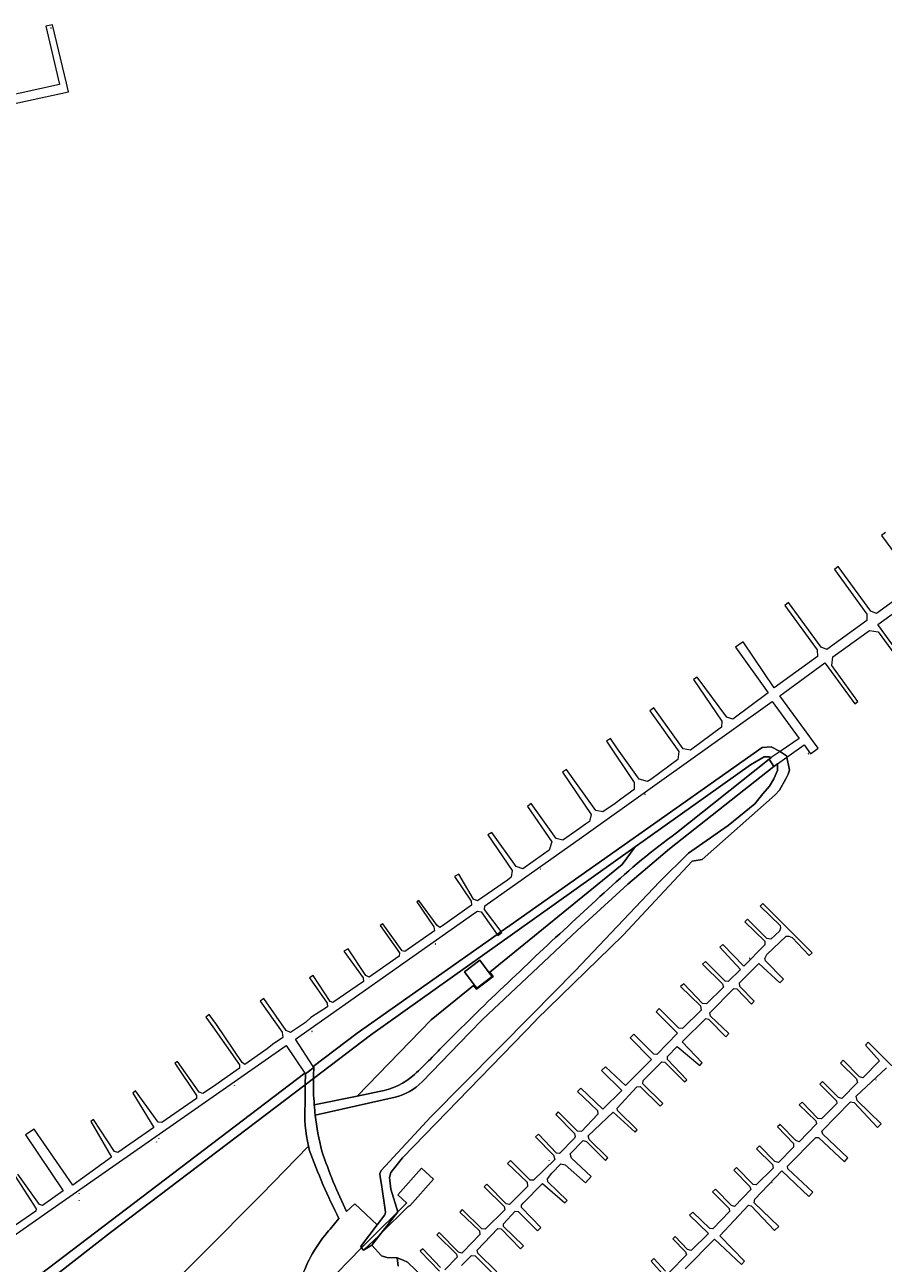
# Model space of a CAD drawing. Header units: metres. Extents: x 200176 to 205485, y 394066 to 399855.
# Tile 205 of 230: x 201885 to 202053, y 397611 to 397854. Entities that reach past the tile are written whole.
import ezdxf
from ezdxf.enums import TextEntityAlignment as Align

# ---------------------------------------------------------------- set-up
doc = ezdxf.new("R2010")
doc.units = ezdxf.units.M
doc.layers.get('0').update_dxf_attribs({"lineweight": 25})
for name, color, linetype, lineweight in [('B-WE-GR-BOS_LOOF-GV', 40, 'Continuous', 13), ('B-WE-GW-TALUD_KRUIN-G', 90, 'Continuous', 18), ('B-WE-IE-MEUBILAIR_WATERWEGMEUBILAIR-S', 150, 'Continuous', 25), ('B-WE-KW-KUNSTWERK_STEIGER-GV', 170, 'Continuous', 18), ('B-WE-OG-TERREIN_CULTUURSCHEIDING-GV', 7, 'Continuous', 18), ('B-WE-OG-TERREIN_ERF-GV', 7, 'Continuous', 18), ('B-WE-OG-WATER-GV', 130, 'Continuous', 18), ('B-WE-OG-WATER_SLOOT-GV', 120, 'Continuous', 18), ('B-WE-VH-VERHARDING_FUNDERING_ZAND-GV', 7, 'Continuous', 18), ('B-WE-VH-VERHARDING_OPEN-GV', 252, 'Continuous', 18)]:
    doc.layers.add(name, color=color, linetype=linetype, lineweight=lineweight)
doc.styles.add('NLCS-ISO', font='NLCS-ISO.ttf')

# ---------------------------------------------------------------- blocks, each defined once
blk = doc.blocks.new('SIE-WATER_MEERPAAL-SO')
at = {"color": 0, "linetype": 'ByBlock', "lineweight": 18}
blk.add_lwpolyline([(-1, -1), (1, -1), (1, 1), (-1, 1)], close=True, dxfattribs=at)
at = {"color": 0, "linetype": 'ByBlock', "lineweight": 18, "style": 'NLCS-ISO'}
blk.add_text('m', height=1.5, dxfattribs=at).set_placement((0, 0), align=Align.MIDDLE_CENTER)

msp = doc.modelspace()

# ---------------------------------------------------------------- linework, layer by layer
at = {"layer": 'B-WE-GR-BOS_LOOF-GV', "flags": 128}
for points in [[(201941.566, 397642.375), (201949.993, 397644.122), (201964.467, 397659.03), (201972.763, 397665.775), (201973.352, 397665.078), (201976.638, 397667.541), (201975.987, 397668.396), (202001.91, 397689.472), (202004.489, 397692.989), (201980.875, 397676.177)], [(201980.875, 397676.177), (201952.569, 397656.026), (201941.412, 397647.565)], [(201939.756, 397642.443), (201939.799, 397646.342), (201901.602, 397617.373), (201873.066, 397595.191)], [(201885.079, 397453.853), (201886.694, 397457.196), (201886.327, 397457.397), (201879.512, 397467.349), (201835.736, 397526.309), (201832.205, 397544.128), (201836.974, 397551.169), (201867.873, 397573.426), (201906.238, 397603.549), (201908.043, 397601.471), (201931.237, 397624.803), (201940.435, 397634.277)]]:
    msp.add_lwpolyline(points, dxfattribs=at)
msp.add_lwpolyline([(201974.038, 397670.727), (201975.861, 397668.293), (201976.437, 397667.524), (201973.41, 397665.258), (201972.925, 397665.906), (201971.012, 397668.461)], close=True, dxfattribs=at)
at = {"layer": 'B-WE-GR-BOS_LOOF-GV'}
for points in [[(201941.412, 397647.565, 0.0242675), (201941.566, 397642.375)], [(201940.435, 397634.277, -0.0741453), (201939.756, 397642.443)]]:
    msp.add_lwpolyline(points, format="xyb", dxfattribs=at)
at = {"layer": 'B-WE-GW-TALUD_KRUIN-G', "flags": 128}
msp.add_lwpolyline([(201949.993, 397644.122), (201964.467, 397659.03), (201972.763, 397665.775), (201973.352, 397665.078), (201976.638, 397667.541), (201975.987, 397668.396), (202001.91, 397689.472), (202004.489, 397692.989)], dxfattribs=at)
at = {"layer": 'B-WE-KW-KUNSTWERK_STEIGER-GV', "flags": 128}
for points in [[(201892.998, 397842.611), (201890.259, 397854.085), (201888.953, 397853.793), (201891.612, 397842.383), (201798.126, 397821.773), (201797.177, 397821.601), (201797.465, 397820.227), (201798.411, 397820.401), (201800.03, 397820.699), (201893.42, 397840.933)], [(201950.811, 397614.359), (201951.231, 397613.939), (201954.266, 397616.816), (201954.679, 397617.222), (201959.998, 397622.457), (201960.206, 397622.684), (201960.277, 397622.62), (201964.966, 397627.858), (201962.614, 397629.964), (201957.925, 397624.727), (201959.692, 397623.144), (201959.496, 397622.968), (201957.954, 397621.451), (201953.764, 397617.327)]]:
    msp.add_lwpolyline(points, close=True, dxfattribs=at)
for points in [[(202053.496, 397754.598), (202052.734, 397754.006), (202059.118, 397745.265)], [(202059.164, 397744.04), (202051.789, 397738.718), (202050.628, 397739.15), (202044.279, 397747.921), (202043.499, 397747.336), (202049.838, 397738.59), (202049.894, 397737.353), (202042.05, 397731.66), (202040.899, 397732.093), (202034.528, 397740.858), (202033.766, 397740.261), (202040.116, 397731.548), (202040.176, 397730.3), (202031.692, 397724.134), (202025.634, 397733.134), (202024.112, 397732.117), (202030.505, 397723.124), (202023.589, 397718.014), (202022.44, 397718.36), (202016.643, 397726.233), (202015.883, 397725.777), (202021.472, 397717.614), (202021.386, 397716.386), (202015.306, 397711.893), (202013.881, 397712.151), (202008.093, 397720.24), (202007.313, 397719.62), (202013.003, 397711.631), (202012.829, 397710.063), (202007.557, 397706.167), (202006.876, 397705.789), (202005.254, 397706.194), (202000.968, 397712.143), (201999.612, 397714.182), (201998.874, 397713.691), (202004.27, 397705.586), (202004.291, 397704.186), (202001.674, 397702.336), (202000.511, 397701.462), (201998.149, 397699.796), (201996.753, 397700.069), (201991.015, 397708.129), (201990.218, 397707.594), (201995.835, 397699.318), (201995.505, 397697.931), (201994.751, 397697.399), (201993.522, 397696.564), (201990.315, 397694.284), (201988.961, 397694.578), (201984.065, 397701.463), (201983.341, 397700.889), (201988.098, 397693.963), (201987.579, 397692.34), (201986.489, 397691.53), (201982.458, 397688.673), (201981.148, 397689.086), (201976.366, 397695.795), (201975.57, 397695.293), (201980.351, 397688.319), (201980.145, 397687.003), (201979.437, 397686.463), (201973.554, 397682.356), (201972.78, 397682.683), (201969.926, 397687.638), (201969.064, 397687.142), (201972.326, 397682.333), (201972.359, 397681.519), (201966.669, 397677.469), (201966.184, 397677.156), (201965.638, 397677.557), (201962.076, 397682.478), (201961.669, 397682.203), (201965.032, 397677.26), (201965.108, 397676.532), (201959.29, 397672.423), (201958.799, 397672.576), (201954.999, 397677.869), (201954.512, 397677.556), (201958.271, 397672.161), (201958.23, 397671.542), (201952.311, 397667.42), (201951.675, 397667.738), (201948.215, 397672.94), (201947.392, 397672.511), (201951.129, 397667.308), (201951.186, 397666.596), (201945.197, 397662.461), (201944.658, 397662.669), (201941.363, 397667.757), (201940.626, 397667.321), (201944.1, 397662.326), (201944.156, 397661.596), (201940.891, 397659.495), (201939.845, 397658.561), (201936.886, 397656.589), (201936.075, 397656.963), (201931.717, 397663.233), (201930.993, 397662.713), (201935.297, 397656.647), (201935.43, 397655.618), (201933.378, 397654.251), (201932.353, 397653.368), (201927.99, 397650.319), (201927.409, 397650.685), (201922.384, 397658.115), (201920.983, 397660.094), (201920.302, 397659.575), (201921.698, 397657.659), (201926.932, 397650.267), (201926.904, 397649.561), (201921.602, 397645.877), (201919.701, 397644.6), (201919.012, 397644.881), (201914.751, 397650.867), (201914.224, 397650.552), (201918.508, 397644.224), (201918.482, 397643.641), (201911.68, 397638.922), (201910.977, 397639.015), (201906.525, 397645.119), (201905.983, 397644.7), (201910.152, 397637.959), (201903.08, 397633.031), (201902.443, 397633.228), (201898.297, 397639.507), (201897.754, 397639.157), (201901.825, 397632.141), (201894.246, 397626.675), (201886.661, 397637.598), (201884.98, 397636.547), (201892.378, 397625.519), (201888.325, 397622.636), (201887.723, 397622.834), (201883.462, 397628.785)], [(202057.83, 397728.494), (202052.001, 397736.527), (202060.994, 397743.03)], [(201861.224, 397601.705), (201889.343, 397621.431), (201922.391, 397644.5), (201936.04, 397654.008), (201939.707, 397648.626), (201939.823, 397648.456), (201941.496, 397649.729), (201941.384, 397649.902), (201937.902, 397655.268), (201956.248, 397668.182), (201973.038, 397680.023), (201973.544, 397680.38), (201974.308, 397680.207), (201977.395, 397675.787), (201977.522, 397675.606), (201978.321, 397676.192), (201978.198, 397676.353), (201974.9, 397680.714), (201975.011, 397681.417), (201993.942, 397694.791), (202008.312, 397705.029), (202031.333, 397721.475), (202036.618, 397714.212), (202032.867, 397711.634), (202031.132, 397710.441), (202030.706, 397710.148), (202031.614, 397708.677), (202032.354, 397709.207), (202034.176, 397710.511), (202037.553, 397712.928), (202038.801, 397711.213), (202040.301, 397712.305), (202032.841, 397722.571), (202041.633, 397729.033), (202047.484, 397720.986), (202048.075, 397721.428), (202042.977, 397728.491), (202043.23, 397730.191), (202050.414, 397735.39), (202052.11, 397735.123), (202057.222, 397728.03)], [(201977.378, 397609.639), (201973.602, 397613.314), (201973.493, 397613.911), (201977.567, 397618.159), (201978.188, 397618.063), (201981.989, 397614.202), (201982.596, 397614.752), (201978.682, 397618.583), (201978.659, 397619.064), (201980.958, 397621.579), (201981.513, 397621.52), (201985.347, 397617.676), (201985.981, 397618.386), (201982.198, 397622.302), (201982.178, 397622.718), (201982.518, 397623.124), (201986.325, 397626.947), (201990.647, 397623.163), (201991.139, 397623.647), (201987.324, 397627.287), (201987.269, 397627.862), (201988.137, 397629.022), (201989.878, 397630.839), (201990.76, 397630.661), (201994.702, 397627.099), (201995.813, 397628.339), (201991.955, 397631.925), (201991.747, 397632.791), (201994.249, 397635.403), (201994.954, 397635.191), (201998.636, 397631.467), (201999.13, 397631.988), (201995.442, 397635.602), (201995.232, 397636.334), (202000.14, 397640.933), (202004.455, 397637.039), (202004.855, 397637.529), (202000.991, 397641.264), (202000.931, 397641.766), (202004.817, 397645.953), (202005.427, 397645.987), (202009.377, 397642.135), (202009.852, 397642.638), (202005.976, 397646.485), (202006.02, 397647.164), (202009.708, 397650.848), (202010.291, 397650.754), (202014.112, 397646.911), (202014.563, 397647.324), (202010.785, 397651.256), (202010.772, 397651.902), (202012.669, 397653.861), (202017.142, 397650.122), (202017.598, 397650.608), (202013.703, 397654.733), (202018.315, 397659.314), (202018.859, 397659.187), (202022.226, 397655.723), (202022.82, 397656.347), (202019.248, 397659.769), (202019.123, 397660.404), (202023.786, 397665.203), (202024.409, 397665.144), (202027.253, 397662.139), (202027.788, 397662.712), (202024.971, 397665.568), (202024.909, 397666.309), (202028.715, 397670.114), (202032.816, 397666.326), (202033.544, 397667.034), (202030.002, 397670.638), (202029.885, 397671.107), (202030.283, 397671.836), (202034.078, 397675.476), (202034.558, 397675.482), (202035.256, 397675.178), (202038.563, 397671.644), (202039.151, 397672.177), (202029.503, 397681.875), (202028.989, 397681.338), (202032.851, 397677.565), (202032.946, 397677.043), (202032.742, 397676.467), (202031.054, 397674.882), (202030.289, 397675.024), (202026.445, 397678.795), (202025.932, 397678.276), (202029.865, 397674.462), (202029.875, 397673.761), (202025.73, 397669.554), (202021.643, 397673.839), (202021.074, 397673.323), (202025.136, 397668.93), (202022.696, 397666.565), (202022.091, 397666.604), (202018.217, 397670.488), (202017.668, 397669.99), (202021.58, 397666.122), (202021.757, 397665.447), (202018.41, 397662.183), (202017.679, 397662.268), (202013.97, 397666.141), (202013.364, 397665.609), (202017.278, 397661.778), (202017.389, 397660.941), (202013.763, 397657.346), (202013.013, 397657.431), (202009.192, 397661.275), (202008.559, 397660.616), (202012.781, 397656.415), (202008.696, 397652.278), (202008.091, 397652.336), (202004.184, 397656.277), (202003.453, 397655.514), (202007.692, 397651.311), (202002.586, 397646.209), (201998.66, 397649.857), (201997.857, 397649.136), (202001.858, 397645.225), (201998.154, 397641.561), (201993.815, 397645.659), (201993.162, 397644.983), (201997.084, 397641.262), (201997.13, 397640.559), (201993.923, 397637.175), (201993.151, 397637.207), (201989.385, 397641.047), (201988.89, 397640.527), (201992.553, 397636.804), (201992.733, 397636.166), (201992.585, 397635.881), (201989.642, 397632.867), (201989.039, 397632.943), (201985.523, 397636.656), (201984.934, 397636.105), (201988.457, 397632.502), (201988.698, 397631.675), (201984.506, 397627.601), (201983.882, 397627.642), (201980.007, 397631.507), (201979.471, 397630.916), (201983.283, 397627.22), (201983.379, 397626.421), (201979.811, 397622.877), (201979.192, 397622.991), (201975.409, 397626.851), (201974.859, 397626.334), (201978.789, 397622.465), (201978.895, 397621.831), (201975.089, 397618.026), (201974.413, 397618.107), (201970.57, 397621.897), (201970.093, 397621.375), (201973.925, 397617.697), (201974.044, 397616.971), (201970.783, 397613.609), (201970.508, 397613.349), (201969.836, 397613.538), (201966.054, 397617.364), (201965.565, 397616.925), (201969.422, 397613.153), (201969.548, 397612.513), (201967.18, 397610.085)], [(202059.405, 397645.441), (202050.13, 397654.653), (202049.597, 397654.117), (202052.341, 397650.989), (202049.05, 397647.721), (202048.398, 397647.893), (202045.237, 397651.122), (202044.722, 397650.585), (202047.872, 397647.467), (202048.047, 397646.755), (202044.986, 397643.638), (202044.316, 397643.811), (202041.187, 397646.965), (202040.638, 397646.466), (202043.89, 397643.213), (202043.963, 397642.637), (202040.985, 397639.662), (202040.289, 397639.726), (202037.183, 397642.951), (202036.613, 397642.399), (202039.853, 397639.257), (202039.998, 397638.658), (202036.582, 397635.177), (202035.969, 397635.383), (202032.878, 397638.552), (202032.332, 397638.09), (202035.506, 397634.787), (202035.516, 397634.086), (202032.557, 397631.11), (202031.867, 397631.266), (202028.845, 397634.375), (202028.255, 397633.805), (202031.35, 397630.691), (202031.507, 397629.999), (202028.178, 397626.716), (202027.557, 397626.793), (202024.345, 397630.099), (202023.814, 397629.581), (202026.941, 397626.391), (202027.122, 397625.79), (202023.939, 397622.478), (202023.342, 397622.646), (202020.181, 397625.875), (202019.63, 397625.34), (202022.864, 397622.106), (202022.953, 397621.492), (202019.654, 397618.115), (202019.066, 397618.135), (202015.778, 397621.391), (202015.128, 397620.751), (202018.819, 397617.174), (202015.452, 397613.875), (202014.708, 397614.052), (202012.293, 397616.569), (202011.82, 397616.103), (202014.345, 397613.579), (202014.492, 397613.016), (202011.173, 397609.603)], [(202014.256, 397610.249), (202020.037, 397616.081), (202025.296, 397611.111), (202025.892, 397611.773), (202021.036, 397616.697), (202026.699, 397622.703), (202027.172, 397622.598), (202031.758, 397617.783), (202032.638, 397618.555), (202027.802, 397623.22), (202027.903, 397623.914), (202033.184, 397629.429), (202038.513, 397624.418), (202039.269, 397625.271), (202034.391, 397629.847), (202034.313, 397630.35), (202039.862, 397636.013), (202040.377, 397635.997), (202045.463, 397631.205), (202046.141, 397631.99), (202041.21, 397636.625), (202041.029, 397637.226), (202046.656, 397642.958), (202047.385, 397642.836), (202051.986, 397637.965), (202052.658, 397638.658), (202047.948, 397643.279), (202047.8, 397644.118), (202053.692, 397649.666)], [(201882.936, 397628.401), (201887.032, 397622.019), (201886.97, 397621.556), (201880.083, 397616.802)], [(201966.285, 397610.494), (201962.822, 397614.167), (201962.349, 397613.7), (201966.094, 397609.825)], [(201970.422, 397610.905), (201972.376, 397612.896), (201973.072, 397612.832), (201976.844, 397609.084)], [(202010.395, 397609.82), (202008.144, 397612.308), (202007.612, 397611.789), (202010.269, 397608.741)]]:
    msp.add_lwpolyline(points, dxfattribs=at)
at = {"layer": 'B-WE-OG-TERREIN_CULTUURSCHEIDING-GV', "flags": 128}
for points in [[(201947.917, 397621.46), (201949.489, 397622.988), (201953.89, 397618.857), (201955.384, 397620.818), (201955.554, 397621.373), (201954.77, 397626.757), (201954.466, 397628.282), (201954.447, 397628.909), (201954.651, 397629.521), (201964.433, 397640.016), (201984.138, 397659.978), (201992.686, 397668.638), (202009.221, 397686.086), (202014.934, 397691.72), (202022.691, 397697.162), (202027.942, 397701.41), (202029.514, 397703.379), (202030.774, 397704.877), (202031.611, 397706.312), (202032.327, 397707.934), (202032.354, 397709.207), (202031.614, 397708.677), (202011.178, 397692.557), (202003.038, 397685.652), (201993.075, 397676.554), (201974.517, 397659.144), (201971.973, 397656.478), (201962.688, 397646.894)], [(202012.562, 397695.724), (202030.706, 397710.148), (202031.132, 397710.441), (202030.698, 397710.617), (202029.746, 397710.634), (202027.051, 397709.051), (202004.489, 397692.989)], [(202004.489, 397692.989), (202001.91, 397689.472), (201975.987, 397668.396), (201976.638, 397667.541), (201973.352, 397665.078), (201972.763, 397665.775), (201964.467, 397659.03), (201949.993, 397644.122), (201954.317, 397645.018)], [(201967.322, 397654.495), (201974.071, 397661.13)], [(201957.407, 397643.874), (201941.76, 397640.372)]]:
    msp.add_lwpolyline(points, dxfattribs=at)
at = {"layer": 'B-WE-OG-TERREIN_CULTUURSCHEIDING-GV'}
for points in [[(201999.154, 397684.649, -0.0305835), (202012.562, 397695.724)], [(201974.071, 397661.13, -0.0074511), (201999.154, 397684.649)], [(201961.233, 397648.341, 0.0136431), (201967.322, 397654.495)], [(201954.317, 397645.018, 0.135584), (201961.233, 397648.341)], [(201962.688, 397646.894, -0.1396619), (201957.407, 397643.874)], [(201941.76, 397640.372, 0.0334675), (201943.061, 397633.31)], [(201943.061, 397633.31, 0.0317015), (201947.917, 397621.46)]]:
    msp.add_lwpolyline(points, format="xyb", dxfattribs=at)
at = {"layer": 'B-WE-OG-TERREIN_ERF-GV', "flags": 128}
msp.add_lwpolyline([(201940.435, 397634.277), (201931.237, 397624.803), (201908.043, 397601.471), (201906.238, 397603.549), (201867.873, 397573.426), (201836.974, 397551.169), (201832.205, 397544.128), (201835.736, 397526.309), (201879.512, 397467.349), (201886.327, 397457.397), (201886.694, 397457.196), (201889.394, 397462.794), (201892.038, 397467.918), (201894.035, 397470.363), (201909.513, 397488.09), (201934.459, 397519.563), (201937.929, 397524.127)], dxfattribs=at)
at = {"layer": 'B-WE-OG-TERREIN_ERF-GV'}
for points in [[(201940.601, 397633.61, -0.0052959), (201940.435, 397634.277)], [(201946.398, 397620.135, -0.0329409), (201940.601, 397633.61)], [(201944.07, 397617.354, 0.0087221), (201946.398, 397620.135)], [(201938.727, 397607.436, -0.0993718), (201944.07, 397617.354)]]:
    msp.add_lwpolyline(points, format="xyb", dxfattribs=at)
at = {"layer": 'B-WE-OG-WATER-GV', "flags": 128}
msp.add_lwpolyline([(201872.788, 397597.719), (201939.707, 397648.626), (201939.823, 397648.456), (201941.496, 397649.729), (201941.384, 397649.902), (201949.981, 397656.442), (201977.395, 397675.787), (201978.198, 397676.353), (201979.897, 397677.552), (202029.365, 397712.459), (202031.146, 397712.541), (202032.867, 397711.634), (202032.939, 397711.596), (202034.111, 397710.81), (202034.176, 397710.511), (202034.719, 397708.009), (202034.472, 397707.236), (202034.015, 397706.279), (202032.728, 397704.074), (202031.879, 397703.142), (202017.566, 397690.496), (202015.652, 397690.186), (202002.086, 397675.676), (201985.082, 397659.047), (201984.983, 397658.95), (201958.853, 397631.996), (201956.578, 397629.145), (201956.318, 397628.176), (201956.602, 397625.869), (201957.954, 397621.451), (201957.97, 397621.4), (201954.679, 397617.222), (201952.854, 397614.906), (201954.767, 397612.77), (201955.813, 397612.465), (201957.822, 397612.414), (201958.975, 397611.945), (201959.856, 397611.532), (201963.19, 397608.333)], dxfattribs=at)
at = {"layer": 'B-WE-OG-WATER_SLOOT-GV', "flags": 128}
for points in [[(201951.231, 397613.939), (201952.854, 397614.906), (201954.679, 397617.222), (201957.97, 397621.4), (201957.954, 397621.451), (201956.602, 397625.869), (201956.318, 397628.176), (201956.578, 397629.145), (201958.853, 397631.996), (201984.983, 397658.95), (201985.082, 397659.047), (202002.086, 397675.676), (202015.652, 397690.186), (202017.566, 397690.496), (202031.879, 397703.142), (202032.728, 397704.074), (202034.015, 397706.279), (202034.472, 397707.236), (202034.719, 397708.009), (202034.176, 397710.511), (202034.111, 397710.81), (202032.939, 397711.596), (202032.867, 397711.634), (202031.146, 397712.541), (202029.365, 397712.459), (201979.897, 397677.552), (201978.198, 397676.353), (201977.395, 397675.787), (201949.981, 397656.442), (201941.384, 397649.902), (201941.496, 397649.729)], [(201941.412, 397647.565), (201952.569, 397656.026), (201980.875, 397676.177), (202004.489, 397692.989), (202027.051, 397709.051), (202029.746, 397710.634), (202030.698, 397710.617), (202031.132, 397710.441), (202030.706, 397710.148), (202031.614, 397708.677), (202032.354, 397709.207), (202032.327, 397707.934), (202031.611, 397706.312), (202030.774, 397704.877), (202029.514, 397703.379), (202027.942, 397701.41), (202022.691, 397697.162), (202014.934, 397691.72), (202009.221, 397686.086), (201992.686, 397668.638), (201984.138, 397659.978), (201964.433, 397640.016), (201954.651, 397629.521), (201954.447, 397628.909), (201954.466, 397628.282), (201954.77, 397626.757), (201955.554, 397621.373), (201955.384, 397620.818), (201953.89, 397618.857), (201950.613, 397614.557), (201950.811, 397614.359), (201951.231, 397613.939)], [(201873.066, 397595.191), (201901.602, 397617.373), (201939.799, 397646.342), (201939.823, 397648.456), (201939.707, 397648.626), (201872.788, 397597.719)], [(201963.19, 397608.333), (201959.856, 397611.532), (201958.975, 397611.945), (201957.822, 397612.414), (201958.01, 397610.759)]]:
    msp.add_lwpolyline(points, dxfattribs=at)
at = {"layer": 'B-WE-OG-WATER_SLOOT-GV'}
msp.add_lwpolyline([(201941.496, 397649.729, 0.0100795), (201941.412, 397647.565)], format="xyb", dxfattribs=at)
at = {"layer": 'B-WE-VH-VERHARDING_FUNDERING_ZAND-GV', "flags": 128}
for points in [[(201962.688, 397646.894), (201971.973, 397656.478), (201974.517, 397659.144), (201993.075, 397676.554), (202003.038, 397685.652), (202011.178, 397692.557), (202031.614, 397708.677), (202030.706, 397710.148), (202012.562, 397695.724)], [(201974.071, 397661.13), (201967.322, 397654.495)], [(201941.496, 397649.729), (201939.823, 397648.456), (201939.799, 397646.342), (201941.412, 397647.565)], [(201939.799, 397646.342), (201939.756, 397642.443)], [(201941.412, 397647.565), (201939.799, 397646.342)], [(201954.317, 397645.018), (201949.993, 397644.122), (201941.566, 397642.375)], [(201941.76, 397640.372), (201957.407, 397643.874)], [(201943.215, 397606.785), (201943.672, 397606.999), (201950.776, 397614.323), (201950.811, 397614.359), (201950.613, 397614.557), (201953.89, 397618.857), (201949.489, 397622.988), (201947.917, 397621.46)]]:
    msp.add_lwpolyline(points, dxfattribs=at)
at = {"layer": 'B-WE-VH-VERHARDING_FUNDERING_ZAND-GV'}
for points in [[(202012.562, 397695.724, 0.0305835), (201999.154, 397684.649)], [(201999.154, 397684.649, 0.0074511), (201974.071, 397661.13)], [(201967.322, 397654.495, -0.0136431), (201961.233, 397648.341)], [(201941.412, 397647.565, -0.0100795), (201941.496, 397649.729)], [(201961.233, 397648.341, -0.135584), (201954.317, 397645.018)], [(201941.566, 397642.375, -0.0242675), (201941.412, 397647.565)], [(201957.407, 397643.874, 0.1396619), (201962.688, 397646.894)], [(201939.756, 397642.443, 0.0741453), (201940.435, 397634.277)], [(201941.76, 397640.372, -0.0092384), (201941.566, 397642.375)], [(201941.566, 397642.375, 0.0092384), (201941.76, 397640.372)], [(201943.061, 397633.31, -0.0334675), (201941.76, 397640.372)], [(201940.435, 397634.277, 0.0052959), (201940.601, 397633.61)], [(201940.601, 397633.61, 0.0329409), (201946.398, 397620.135)], [(201947.917, 397621.46, -0.0317015), (201943.061, 397633.31)], [(201946.398, 397620.135, -0.0087221), (201944.07, 397617.354)], [(201944.07, 397617.354, 0.0993718), (201938.727, 397607.436)]]:
    msp.add_lwpolyline(points, format="xyb", dxfattribs=at)
at = {"layer": 'B-WE-VH-VERHARDING_OPEN-GV', "flags": 128}
msp.add_lwpolyline([(201975.861, 397668.293), (201974.038, 397670.727), (201971.012, 397668.461), (201972.925, 397665.906), (201973.41, 397665.258), (201976.437, 397667.524)], close=True, dxfattribs=at)
msp.add_lwpolyline([(201958.01, 397610.759), (201957.822, 397612.414), (201955.813, 397612.465), (201954.767, 397612.77), (201952.854, 397614.906), (201951.231, 397613.939), (201950.811, 397614.359), (201950.776, 397614.323), (201943.672, 397606.999)], dxfattribs=at)

# ---------------------------------------------------------------- block references
at = {"layer": 'B-WE-IE-MEUBILAIR_WATERWEGMEUBILAIR-S', "xscale": 0.02, "yscale": 0.02, "zscale": 0.02}
for p in [(201889.984, 397853.446), (202027.99, 397718.652), (202038.418, 397711.219), (202006.406, 397703.269), (201985.93, 397688.588), (201965.305, 397673.922), (202026.893, 397671.125), (201941.119, 397656.804), (202006.956, 397650.889), (201925.929, 397646.222), (202051.675, 397647.309), (201911.094, 397635.838), (201910.66, 397635.122), (201987.605, 397631.527), (202031.293, 397627.185), (201895.48, 397624.992), (201895.48, 397623.662), (201968.99, 397612.202)]:
    msp.add_blockref('SIE-WATER_MEERPAAL-SO', p, dxfattribs=at)

doc.saveas('drawing.dxf')
